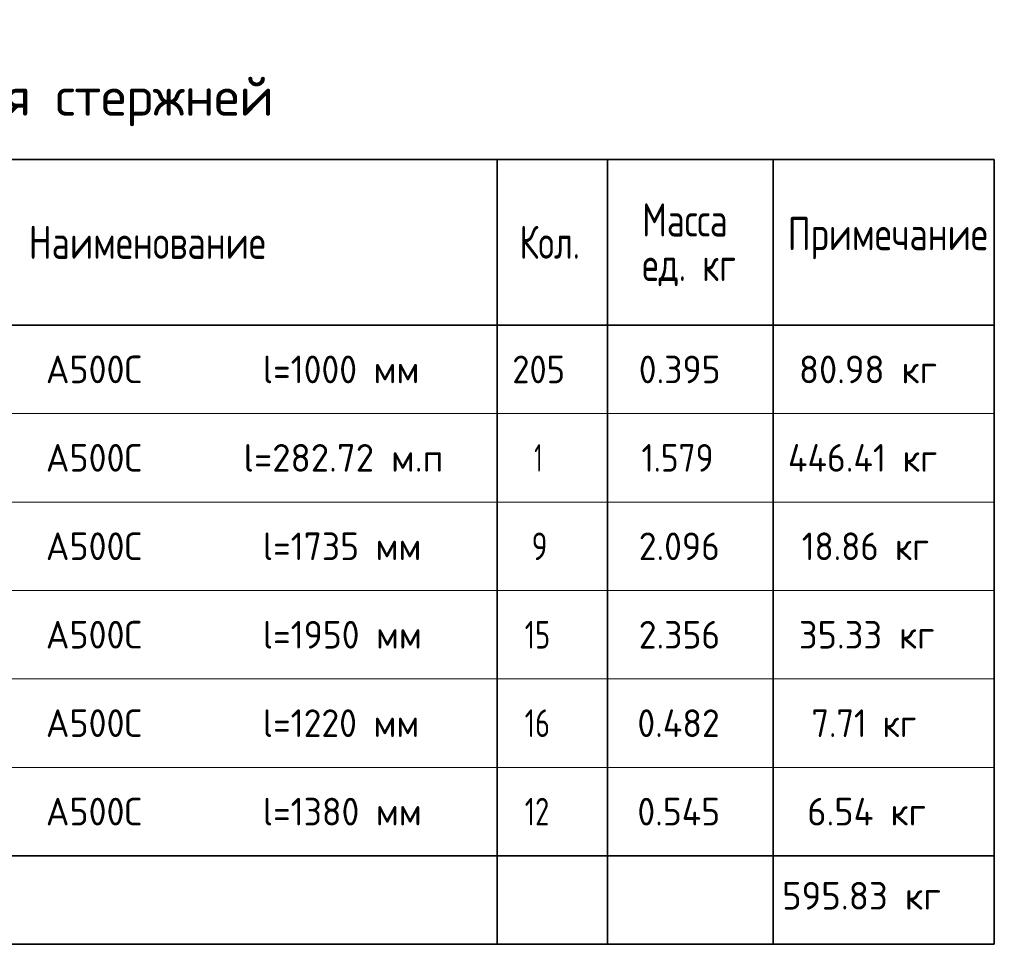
# Model space of a CAD drawing. Header units: metres. Extents: x -38 to 97, y -15 to 21.
# Tile 110 of 118: x 77.6 to 86.51, y 7.67 to 16.04. Entities that reach past the tile are written whole.
import ezdxf

# ---------------------------------------------------------------- set-up
doc = ezdxf.new("R2010")
doc.units = ezdxf.units.M
doc.styles.add('ISOCPEUR', font='txt')

msp = doc.modelspace()

# ---------------------------------------------------------------- linework, layer by layer
at = {"color": 7, "linetype": 'Continuous', "lineweight": 35, "transparency": 33554687}
for p, q in [((86.4198, 14.7717), (67.9198, 14.7717)), ((81.9198, 14.7717), (81.9198, 13.2717)), ((82.9198, 14.7717), (82.9198, 13.2717)), ((84.4198, 14.7717), (84.4198, 13.2717)), ((86.4198, 14.7717), (86.4198, 13.2717)), ((86.4198, 13.2717), (67.9198, 13.2717)), ((81.9198, 13.2717), (81.9198, 12.4717)), ((82.9198, 13.2717), (82.9198, 12.4717)), ((84.4198, 13.2717), (84.4198, 12.4717)), ((86.4198, 13.2717), (86.4198, 12.4717)), ((81.9198, 12.4717), (81.9198, 11.6717)), ((82.9198, 12.4717), (82.9198, 11.6717)), ((84.4198, 12.4717), (84.4198, 11.6717)), ((86.4198, 12.4717), (86.4198, 11.6717)), ((81.9198, 11.6717), (81.9198, 10.8717)), ((82.9198, 11.6717), (82.9198, 10.8717)), ((84.4198, 11.6717), (84.4198, 10.8717)), ((86.4198, 11.6717), (86.4198, 10.8717)), ((81.9198, 10.8717), (81.9198, 10.0717)), ((82.9198, 10.8717), (82.9198, 10.0717)), ((84.4198, 10.8717), (84.4198, 10.0717)), ((86.4198, 10.8717), (86.4198, 10.0717)), ((81.9198, 10.0717), (81.9198, 9.2717)), ((82.9198, 10.0717), (82.9198, 9.2717)), ((84.4198, 10.0717), (84.4198, 9.2717)), ((86.4198, 10.0717), (86.4198, 9.2717)), ((81.9198, 9.2717), (81.9198, 8.4717)), ((82.9198, 9.2717), (82.9198, 8.4717)), ((84.4198, 9.2717), (84.4198, 8.4717)), ((86.4198, 9.2717), (86.4198, 8.4717)), ((67.9198, 8.4717), (86.4198, 8.4717)), ((81.9198, 8.4717), (81.9198, 7.6717)), ((82.9198, 8.4717), (82.9198, 7.6717)), ((84.4198, 8.4717), (84.4198, 7.6717)), ((86.4198, 7.6717), (86.4198, 8.4717)), ((67.9198, 7.6717), (86.4198, 7.6717))]:
    msp.add_line(p, q, dxfattribs=at)
at = {"color": 7, "linetype": 'Continuous', "lineweight": 13, "transparency": 33554687}
for p, q in [((86.4198, 12.4717), (67.9198, 12.4717)), ((86.4198, 11.6717), (67.9198, 11.6717)), ((86.4198, 10.8717), (67.9198, 10.8717)), ((86.4198, 10.0717), (67.9198, 10.0717)), ((86.4198, 9.2717), (67.9198, 9.2717)), ((86.4198, 8.4717), (67.9198, 8.4717))]:
    msp.add_line(p, q, dxfattribs=at)

# ---------------------------------------------------------------- texts
at = {"color": 7, "linetype": 'Continuous', "lineweight": 35, "transparency": 33554687, "attachment_point": 7, "style": 'ISOCPEUR'}
for s, insert, char_height, width in [('\\W0.99;Спецификация стержней', (74.4748, 15.0717), 0.35, 5.559674), ('\\W0.76;Масса', (83.2325, 14.0741), 0.3, 1.001696), ('\\W0.78;Наименование', (77.6811, 13.8717), 0.3, 2.227829), ('\\W0.74;Кол.', (82.1231, 13.8717), 0.3, 0.710583), ('\\W0.78;Примечание', (84.5506, 13.8687), 0.3, 1.867518), ('\\W0.76;ед. кг', (83.2325, 13.6241), 0.3, 1.001193), ('\\W0.94;l=1000 мм', (79.7998, 12.7467), 0.25, 1.591262), ('\\W0.95;А500С', (77.8357, 12.7467), 0.25, 1.042909), ('\\W0.91;205', (82.0573, 12.7467), 0.25, 0.638622), ('\\W0.94;0.395', (83.2023, 12.7467), 0.25, 0.891676), ('\\W0.96;80.98 кг', (84.6523, 12.7467), 0.25, 1.394319), ('\\W0.97;l=282.72 м.п', (79.6248, 11.9467), 0.25, 1.945331), ('\\W0.95;А500С', (77.8357, 11.9467), 0.25, 1.042909), ('\\W0.56;1', (82.2573, 11.9467), 0.25, 0.194444), ('\\W0.88;1.579', (83.2273, 11.9467), 0.25, 0.834261), ('\\W0.94;446.41 кг', (84.5523, 11.9467), 0.25, 1.591262), ('\\W0.94;l=1735 мм', (79.7998, 11.1467), 0.25, 1.591262), ('\\W0.95;А500С', (77.8357, 11.1467), 0.25, 1.042909), ('\\W0.78;9', (82.2323, 11.1467), 0.25, 0.272006), ('\\W0.94;2.096', (83.2023, 11.1467), 0.25, 0.891676), ('\\W0.92;18.86 кг', (84.6773, 11.1467), 0.25, 1.339754), ('\\W0.94;l=1950 мм', (79.7998, 10.3467), 0.25, 1.591262), ('\\W0.95;А500С', (77.8357, 10.3467), 0.25, 1.042909), ('\\W0.75;15', (82.1698, 10.3467), 0.25, 0.393567), ('\\W0.94;2.356', (83.2023, 10.3467), 0.25, 0.891676), ('\\W0.96;35.33 кг', (84.6523, 10.3467), 0.25, 1.394319), ('\\W0.94;l=1220 мм', (79.7998, 9.5467), 0.25, 1.591262), ('\\W0.95;А500С', (77.8357, 9.5467), 0.25, 1.042909), ('\\W0.75;16', (82.1698, 9.5467), 0.25, 0.393567), ('\\W0.94;0.482', (83.1898, 9.5467), 0.25, 0.916955), ('\\W0.91;7.71 кг', (84.7648, 9.5467), 0.25, 1.163462), ('\\W0.95;А500С', (77.8357, 8.7467), 0.25, 1.042909), ('\\W0.94;l=1380 мм', (79.7998, 8.7467), 0.25, 1.591262), ('\\W0.75;12', (82.1698, 8.7467), 0.25, 0.393567), ('\\W0.94;0.545', (83.1898, 8.7467), 0.25, 0.916955), ('\\W0.96;6.54 кг', (84.7273, 8.7467), 0.25, 1.243911), ('\\W0.97;595.83 кг', (84.4994, 7.9858), 0.25, 1.569728)]:
    msp.add_mtext(s, dxfattribs=dict(at, insert=insert, char_height=char_height, width=width))

doc.saveas('drawing.dxf')
